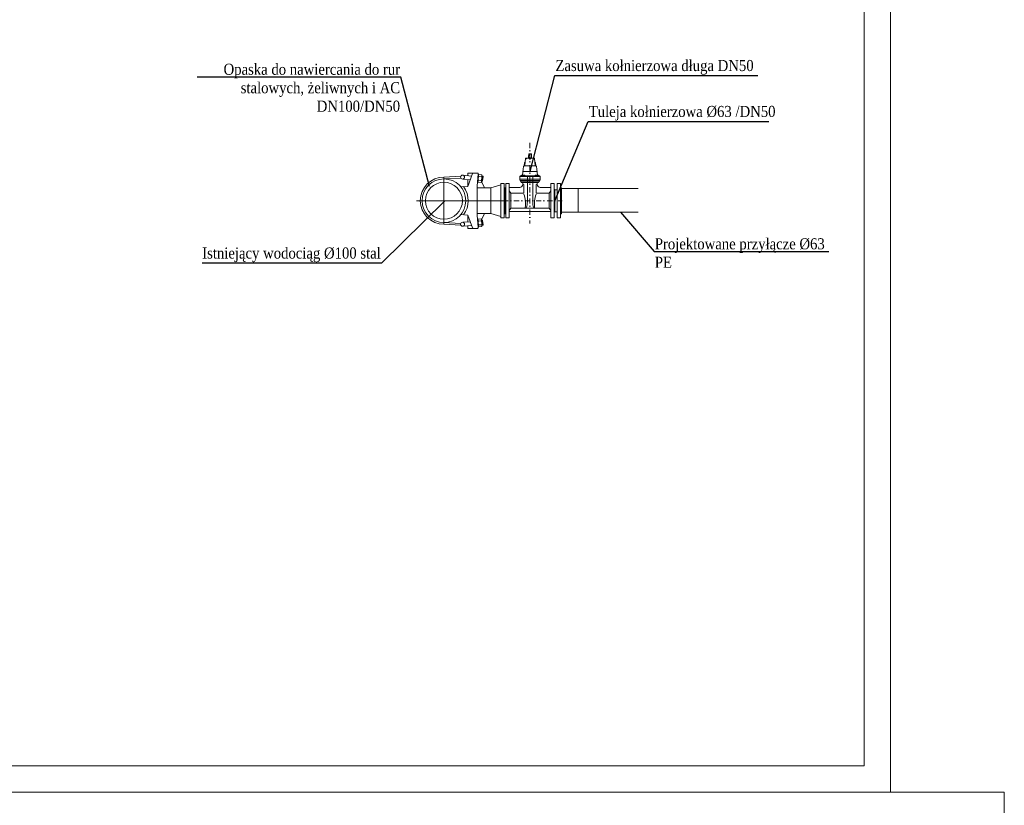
# Model space of a CAD drawing. Header units: metres. Extents: x 179 to 4242, y -694 to 805.
# Tile 9 of 25: x 754 to 941, y 290 to 438. Entities that reach past the tile are written whole.
import ezdxf
from ezdxf import colors
from ezdxf.entities.mleader import LeaderData, LeaderLine
from ezdxf.math import Vec2, Vec3

# ---------------------------------------------------------------- set-up
doc = ezdxf.new("R2010")
doc.units = ezdxf.units.M
doc.header["$LTSCALE"] = 2
doc.linetypes.add('DASHDOT', pattern=[1, 0.5, -0.25, 0, -0.25])
for name, color, linetype, lineweight in [('HAWLE', 5, 'Continuous', 0), ('HAWLE OSIE SYMETRII', 2, 'DASHDOT', 0), ('HAWLE SZCZEGÓŁY', 174, 'Continuous', 0), ('Linie_tabeli', 7, 'Continuous', 0), ('OSIE SYMETRII', 2, 'DASHDOT', 0), ('Podsypki', 7, 'Continuous', 0), ('SZCZEGÓŁY', 174, 'Continuous', 0), ('warstwa_nr_0', 8, 'Continuous', 0)]:
    doc.layers.add(name, color=color, linetype=linetype, lineweight=lineweight)
doc.styles.get("Standard").update_dxf_attribs({"font": 'GARA.TTF', "width": 0.8})

# ---------------------------------------------------------------- blocks, each defined once
blk = doc.blocks.new('A$C43951462')
at = {"layer": 'HAWLE', "linetype": 'Continuous'}
for p, q in [((-7, 0), (-7, -2)), ((-7, -2), (-6, -3)), ((-7, -2), (7, -2)), ((-6, -3), (6, -3)), ((7, -2), (6, -3)), ((7, -2), (7, 0))]:
    blk.add_line(p, q, dxfattribs=at)
blk = doc.blocks.new('A$C1EB60B5A')
at = {"layer": 'HAWLE'}
for p, q in [((-10.4, 1.9), (-10.4, 9.7)), ((-7.8, 10.6), (7.8, 10.6)), ((-5.1, 1.9), (-5.1, 9.7)), ((5.1, 1.9), (5.1, 9.7)), ((10.4, 9.6), (10.4, 1.9))]:
    blk.add_line(p, q, dxfattribs=at)
for points in [[(0, 1), (-10.4, 1), (-11.4, 1), (-11.4, 0), (0, 0)], [(0, 1), (10.4, 1), (11.4, 1), (11.4, 0), (0, 0)]]:
    blk.add_lwpolyline(points, dxfattribs=at)
for centre, radius, start, end in [((-7.8, 6.4), 4.16, 50.6422, 129.3343), ((-7.8, 5.2), 4.16, 230.6422, 309.3343), ((0, -3.7), 14.3, 69.0914, 110.885), ((0, 15.3), 14.3, 249.0914, 290.885), ((7.8, 6.4), 4.16, 50.6422, 129.3343), ((7.8, 5.2), 4.16, 230.6422, 309.3343)]:
    blk.add_arc(centre, radius, start, end, dxfattribs=at)
at = {"layer": 'HAWLE', "linetype": 'Continuous', "rotation": 180}
blk.add_blockref('A$C43951462', (0, 10.6), dxfattribs=at)
blk = doc.blocks.new('_None')

msp = doc.modelspace()

# ---------------------------------------------------------------- linework, layer by layer
at = {"layer": 'HAWLE'}
for p, q in [((850.352, 412.226), (850.377, 413.053)), ((850.377, 413.053), (850.89, 413.053)), ((850.91, 412.226), (850.89, 413.053)), ((849.504, 410.745), (849.572, 411.302)), ((849.504, 410.745), (849.548, 410.745)), ((849.641, 411.364), (849.709, 411.364)), ((849.796, 412.164), (849.652, 410.839)), ((849.798, 412.07), (849.955, 412.07)), ((851.383, 412.226), (849.866, 412.226)), ((849.955, 412.07), (849.981, 412.227)), ((850.467, 412.074), (850.442, 412.226)), ((850.624, 412.074), (850.467, 412.074)), ((850.624, 412.074), (850.793, 412.074)), ((850.793, 412.074), (850.819, 412.226)), ((851.294, 412.07), (851.268, 412.227)), ((851.451, 412.07), (851.294, 412.07)), ((851.453, 412.164), (851.597, 410.839)), ((851.607, 411.364), (851.54, 411.364)), ((851.744, 410.745), (851.677, 411.302)), ((851.744, 410.745), (851.701, 410.745)), ((837.985, 408.962), (839.559, 408.824)), ((839.738, 409.304), (838.828, 406.861)), ((840.673, 409.395), (839.869, 409.395)), ((840.608, 406.906), (840.813, 409.243)), ((848.967, 408.871), (852.281, 408.871)), ((849.631, 409.009), (848.995, 409.009)), ((848.995, 409.009), (848.995, 408.871)), ((849.217, 409.01), (849.338, 410.119)), ((849.338, 410.119), (849.4, 410.653)), ((849.631, 409.009), (849.631, 408.873)), ((851.617, 409.009), (852.254, 409.009)), ((851.617, 409.009), (851.617, 408.873)), ((851.91, 410.119), (851.848, 410.653)), ((852.032, 409.01), (851.91, 410.119)), ((852.254, 409.009), (852.254, 408.871)), ((837.517, 408.794), (834.309, 408.625)), ((837.512, 408.442), (834.309, 408.275)), ((837.926, 408.246), (839.299, 408.126)), ((841.984, 406.595), (841.43, 407.792)), ((843.176, 406.595), (845.07, 407.124)), ((845.076, 407.383), (845.076, 400.908)), ((845.741, 407.383), (845.076, 407.383)), ((845.741, 404.152), (845.741, 407.383)), ((846.022, 407.383), (846.687, 407.383)), ((846.022, 404.152), (846.022, 407.383)), ((846.687, 407.383), (846.687, 400.908)), ((848.689, 408.724), (852.56, 408.724)), ((848.689, 408.724), (848.689, 408.248)), ((848.689, 408.248), (852.56, 408.248)), ((848.752, 407.963), (852.496, 407.963)), ((848.95, 407.719), (848.752, 407.963)), ((849.165, 407.587), (849.055, 407.587)), ((849.27, 407.481), (849.268, 407.268)), ((849.268, 407.268), (849.466, 407.129)), ((849.466, 407.129), (849.463, 405.653)), ((850.125, 408.724), (850.122, 403.993)), ((851.136, 408.724), (851.135, 404.01)), ((851.782, 407.129), (851.774, 405.657)), ((851.981, 407.268), (851.782, 407.129)), ((851.979, 407.481), (851.981, 407.268)), ((852.084, 407.587), (852.193, 407.587)), ((852.298, 407.719), (852.496, 407.963)), ((852.298, 407.719), (852.298, 407.692)), ((852.56, 408.724), (852.56, 408.248)), ((854.562, 407.383), (854.562, 400.908)), ((855.227, 407.383), (854.562, 407.383)), ((855.227, 404.152), (855.227, 407.383)), ((855.756, 407.383), (855.756, 400.908)), ((856.421, 407.383), (855.756, 407.383)), ((856.421, 404.152), (856.421, 407.383)), ((838.828, 406.861), (837.491, 406.778)), ((840.608, 404.145), (840.608, 406.906)), ((840.608, 406.595), (843.176, 406.595)), ((845.899, 406.209), (846.019, 406.328)), ((845.899, 406.21), (845.899, 402.081)), ((848.672, 406.672), (846.687, 406.672)), ((847.004, 405.583), (846.687, 406.03)), ((847.004, 405.583), (849.393, 405.583)), ((854.247, 405.586), (851.844, 405.586)), ((852.577, 406.672), (852.717, 406.672)), ((852.717, 406.672), (854.562, 406.672)), ((854.245, 405.583), (854.562, 406.03)), ((855.349, 406.209), (855.23, 406.328)), ((855.349, 406.21), (855.349, 402.081)), ((840.608, 404.145), (840.608, 401.384)), ((845.741, 400.908), (845.741, 404.147)), ((846.022, 400.908), (846.022, 404.147)), ((855.227, 400.908), (855.227, 404.147)), ((856.421, 400.908), (856.421, 404.147)), ((838.828, 401.429), (837.491, 401.513)), ((839.738, 398.986), (838.828, 401.429)), ((840.608, 401.695), (843.176, 401.695)), ((841.984, 401.695), (841.43, 400.498)), ((843.176, 401.695), (845.07, 401.166)), ((845.899, 402.069), (846.019, 401.949)), ((847.004, 402.704), (846.687, 402.258)), ((854.245, 402.704), (847.004, 402.704)), ((854.245, 402.704), (854.562, 402.258)), ((855.349, 402.069), (855.23, 401.949)), ((837.512, 399.849), (834.309, 400.015)), ((837.517, 399.496), (834.309, 399.665)), ((837.926, 400.044), (839.299, 400.164)), ((840.608, 401.384), (840.813, 399.047)), ((845.741, 400.908), (845.076, 400.908)), ((846.022, 400.908), (846.687, 400.908)), ((855.227, 400.908), (854.562, 400.908)), ((856.421, 400.908), (855.756, 400.908)), ((837.985, 399.328), (839.559, 399.466)), ((840.673, 398.895), (839.869, 398.895))]:
    msp.add_line(p, q, dxfattribs=at)
for points in [[(840.153, 409.395), (838.834, 409.395), (838.834, 408.905), (838.834, 408.887)], [(838.832, 408.167), (838.828, 406.861)], [(838.832, 400.123), (838.828, 401.429)], [(840.153, 398.895), (838.834, 398.895), (838.834, 399.385), (838.834, 399.403)]]:
    msp.add_lwpolyline(points, dxfattribs=at)
for centre, radius in [((837.846, 408.613), 0.375), ((834.309, 404.145), 4.13), ((834.309, 404.145), 3.5), ((837.846, 399.677), 0.375)]:
    msp.add_circle(centre, radius, dxfattribs=at)
for centre, radius, start, end in [((851.55, 412.669), 1.178, 160.96855, 201.99594), ((849.712, 412.669), 1.178, 338.00406, 19.03145), ((849.504, 410.64), 0.105, 90, 173.38599), ((849.548, 410.85), 0.105, 270, 353.79712), ((849.641, 411.294), 0.07, 90, 173.08644), ((849.866, 412.156), 0.07, 90, 173.79712), ((851.383, 412.156), 0.07, 6.20288, 90), ((851.701, 410.85), 0.105, 186.20288, 270), ((851.607, 411.294), 0.07, 6.91356, 90), ((851.744, 410.64), 0.105, 6.61401, 90), ((839.869, 409.255), 0.14, 90, 159.57425), ((840.673, 409.255), 0.14, 354.98805, 90), ((848.965, 408.538), 0.333, 89.54767, 145.95051), ((850.307, 408.686), 0.186, 91.85968, 167.99358), ((850.954, 408.686), 0.186, 12.00642, 88.14032), ((852.284, 408.538), 0.333, 34.04949, 90.45233), ((834.309, 404.145), 4.48, 90, 270), ((848.672, 407.268), 0.596, 270, 0), ((849.238, 408.221), 0.55, 177.15404, 207.93564), ((849.057, 407.696), 0.109, 167.7604, 269.08423), ((849.165, 407.482), 0.105, 359.52568, 90), ((852.084, 407.482), 0.105, 90, 180.47432), ((852.577, 407.268), 0.596, 180, 270), ((852.193, 407.692), 0.105, 270, 0), ((852.01, 408.221), 0.55, 332.06436, 2.84596), ((849.393, 405.653), 0.07, 270, 359.8613), ((851.844, 405.656), 0.07, 179.68579, 270), ((847.616, 403.85), 2.51, 335.2367, 3.26703), ((853.641, 403.867), 2.51, 176.73297, 205.18553), ((839.869, 399.035), 0.14, 200.42575, 270), ((840.673, 399.035), 0.14, 270, 5.01195)]:
    msp.add_arc(centre, radius, start, end, dxfattribs=at)
at = {"layer": 'HAWLE OSIE SYMETRII', "ltscale": 40}
for p, q in [((834.309, 408.625), (834.309, 399.665)), ((846.419, 404.145), (829.129, 404.145))]:
    msp.add_line(p, q, dxfattribs=at)
at = {"layer": 'HAWLE SZCZEGÓŁY'}
msp.add_line((843.176, 406.595), (843.176, 401.695), dxfattribs=at)
msp.add_arc((834.436, 404.145), 4.468, 323.37561, 36.62441, dxfattribs=at)
at = {"layer": 'Linie_tabeli'}
msp.add_lwpolyline([(521.299, 297), (914, 297), (914, 584), (521.299, 584)], close=True, dxfattribs=at)
at = {"layer": 'OSIE SYMETRII'}
for p, q in [((850.624, 415.086), (850.624, 399.83)), ((845.465, 404.145), (856.754, 404.145))]:
    msp.add_line(p, q, dxfattribs=at)
at = {"layer": 'Podsypki', "color": 5}
for p, q in [((856.579, 406.429), (871.115, 406.429)), ((856.579, 401.949), (871.115, 401.949))]:
    msp.add_line(p, q, dxfattribs=at)
at = {"layer": 'Podsypki', "color": 5, "lineweight": 20}
for points in [[(845.741, 406.61), (845.899, 406.61), (845.899, 401.679), (845.741, 401.679)], [(855.756, 406.211), (855.349, 406.211), (855.349, 402.061), (855.756, 402.061)], [(856.421, 406.61), (856.579, 406.61), (856.579, 401.679), (856.421, 401.679)], [(859.776, 406.429), (856.579, 406.429), (856.579, 401.949), (859.776, 401.949)]]:
    msp.add_lwpolyline(points, close=True, dxfattribs=at)
at = {"layer": 'SZCZEGÓŁY'}
for p, q in [((851.701, 410.745), (849.548, 410.745)), ((849.301, 409.7), (851.956, 409.7)), ((852.298, 407.719), (848.95, 407.719)), ((852.084, 407.587), (849.165, 407.587)), ((847.004, 405.583), (847.004, 402.704)), ((854.245, 405.583), (854.245, 402.704)), ((846.687, 402.125), (854.562, 402.125))]:
    msp.add_line(p, q, dxfattribs=at)
for centre, start, end in [((844.659, 403.556), 352.31824, 20.55186), ((856.589, 403.556), 159.44814, 187.68176)]:
    msp.add_arc(centre, 5.124, start, end, dxfattribs=at)
at = {"layer": 'warstwa_nr_0'}
for points in [[(496.299, 292), (919, 292), (919, 589), (496.299, 589)], [(496.299, -5), (940.562, -5), (940.562, 292), (496.299, 292)]]:
    msp.add_lwpolyline(points, close=True, dxfattribs=at)

# ---------------------------------------------------------------- block references
at = {"layer": 'HAWLE', "yscale": 0.06999999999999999, "zscale": 0.06999999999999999}
for p, xscale, rotation in [((840.739, 408.397), -0.07000000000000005, 265.0000000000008), ((840.739, 399.893), 0.06999999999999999, 274.9999999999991)]:
    msp.add_blockref('A$C1EB60B5A', p, dxfattribs=dict(at, xscale=xscale, rotation=rotation))

# ---------------------------------------------------------------- leaders
at = {"layer": 'Podsypki'}
ml = msp.add_multileader_mtext('Standard', dxfattribs=at)
ml.set_content('\\W1;Opaska do nawiercania do rur stalowych, żeliwnych i AC DN100/DN50', color=256)
ml.set_leader_properties()
ml.set_arrow_properties(name='NONE')
ml.build(insert=Vec2(0, 0))
ml.multileader.update_dxf_attribs({"text_left_attachment_type": 6, "text_right_attachment_type": 6, "dogleg_length": 0.07, "arrow_head_size": 2.8})
ctx = ml.context
ctx.base_point, ctx.char_height, ctx.arrow_head_size, ctx.landing_gap_size, ctx.plane_origin = Vec3(788.835, 427.588), 2.1, 2.8, 0.07, Vec3(-555.798, -151.332)
ctx.left_attachment, ctx.right_attachment, ctx.text_align_type = 6, 6, 2
notes = []
notes.append((ctx, [(0, (1, 1, 0), (826.136, 427.588), (-1, 0), 0.07, [(0, [(831.586, 406.867)], 0, [])])]))
ctx.mtext.insert, ctx.mtext.width, ctx.mtext.alignment = Vec3(825.996, 430.121), 38.10302, 3
ml = msp.add_multileader_mtext('Standard', dxfattribs=at)
ml.set_content('\\W1;Zasuwa kołnierzowa długa DN50', color=256)
ml.set_leader_properties()
ml.set_arrow_properties(name='NONE')
ml.build(insert=Vec2(0, 0))
ml.multileader.update_dxf_attribs({"text_left_attachment_type": 6, "text_right_attachment_type": 6, "dogleg_length": 0.07, "arrow_head_size": 2.8})
ctx = ml.context
ctx.base_point, ctx.char_height, ctx.arrow_head_size, ctx.landing_gap_size, ctx.plane_origin = Vec3(855.383, 427.9), 2.1, 2.8, 0.07, Vec3(-542.525, -143.012)
ctx.left_attachment, ctx.right_attachment = 6, 6
notes.append((ctx, [(0, (1, 1, 0), (855.313, 427.9), (1, 0), 0.07, [(0, [(850.629, 409.7)], 0, [])])]))
ctx.mtext.insert, ctx.mtext.width = Vec3(855.453, 430.826), 57.91434
ml = msp.add_multileader_mtext('Standard', dxfattribs=at)
ml.set_content('\\W1;Tuleja kołnierzowa %%c63 /DN50', color=256)
ml.set_leader_properties()
ml.set_arrow_properties(name='NONE')
ml.build(insert=Vec2(0, 0))
ml.multileader.update_dxf_attribs({"text_left_attachment_type": 6, "text_right_attachment_type": 6, "dogleg_length": 0.07, "arrow_head_size": 2.8})
ctx = ml.context
ctx.base_point, ctx.char_height, ctx.arrow_head_size, ctx.landing_gap_size, ctx.plane_origin = Vec3(861.698, 419.177), 2.1, 2.8, 0.07, Vec3(-537.804, -148.576)
ctx.left_attachment, ctx.right_attachment = 6, 6
notes.append((ctx, [(0, (1, 1, 0), (861.628, 419.177), (1, 0), 0.07, [(0, [(855.349, 404.136)], 0, [])])]))
ctx.mtext.insert, ctx.mtext.width = Vec3(861.768, 422.12), 44.58232
ml = msp.add_multileader_mtext('Standard', dxfattribs=at)
ml.set_content('\\W1;Istniejący wodociąg %%c100 stal', color=256)
ml.set_leader_properties()
ml.set_arrow_properties(name='NONE')
ml.build(insert=Vec2(0, 0))
ml.multileader.update_dxf_attribs({"text_left_attachment_type": 6, "text_right_attachment_type": 6, "dogleg_length": 0.07, "arrow_head_size": 2.8})
ctx = ml.context
ctx.base_point, ctx.char_height, ctx.arrow_head_size, ctx.landing_gap_size, ctx.plane_origin = Vec3(798.107, 392.751), 2.1, 2.8, 0.07, Vec3(-555.798, -175.093)
ctx.left_attachment, ctx.right_attachment, ctx.text_align_type = 6, 6, 2
notes.append((ctx, [(0, (1, 1, 0), (822.478, 392.328), (-1, 0), 0.07, [(0, [(834.484, 404.145)], 0, [])])]))
ctx.mtext.insert, ctx.mtext.width, ctx.mtext.alignment = Vec3(822.338, 395.271), 42.01034, 3
ml = msp.add_multileader_mtext('Standard', dxfattribs=at)
ml.set_content('\\W1;Projektowane przyłącze %%c63 PE', color=256)
ml.set_leader_properties()
ml.set_arrow_properties(name='NONE')
ml.build(insert=Vec2(0, 0))
ml.multileader.update_dxf_attribs({"text_left_attachment_type": 6, "text_right_attachment_type": 6, "dogleg_length": 0.07, "arrow_head_size": 2.8})
ctx = ml.context
ctx.base_point, ctx.char_height, ctx.arrow_head_size, ctx.landing_gap_size, ctx.plane_origin = Vec3(874.15, 394.101), 2.1, 2.8, 0.07, Vec3(-522.519, -177.289)
ctx.left_attachment, ctx.right_attachment = 6, 6
notes.append((ctx, [(0, (1, 1, 0), (874.15, 394.503), (1, 0), 0.07, [(0, [(867.763, 401.949)], 0, [])])]))
ctx.mtext.insert, ctx.mtext.width = Vec3(874.29, 397.023), 32.69703
for ctx, leaders in notes:
    for number, flags, end, landing, length, lines in leaders:
        leader = LeaderData()
        leader.index, (leader.has_last_leader_line, leader.has_dogleg_vector, leader.attachment_direction) = number, flags
        leader.last_leader_point, leader.dogleg_vector, leader.dogleg_length = Vec3(end), Vec3(landing), length
        for number, points, colour, breaks in lines:
            line = LeaderLine()
            line.index, line.vertices, line.color, line.breaks = number, Vec3.list(points), colors.encode_raw_color(colour), breaks
            leader.lines.append(line)
        ctx.leaders.append(leader)

doc.saveas('drawing.dxf')
